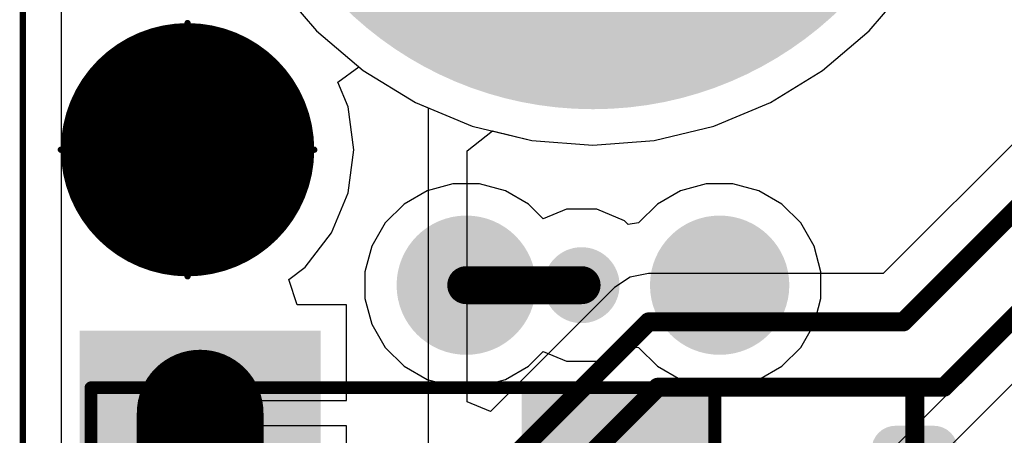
# Model space of a CAD drawing. Header units: inches. Extents: x 0 to 41, y 0 to 25.4.
# Tile 3 of 18: x 0 to 7.7, y 15.3 to 18.6. Entities that reach past the tile are written whole.
import ezdxf

# ---------------------------------------------------------------- set-up
doc = ezdxf.new("R2010")
doc.units = ezdxf.units.IN
for name, color, linetype in [('Board', 56, 'Continuous'), ('BOTTOM', 5, 'Continuous'), ('Bottom Solder', 6, 'Continuous'), ('TOP', 1, 'Continuous'), ('Top Assembly', 56, 'Continuous'), ('Top Solder', 216, 'Continuous'), ('Via Holes', 16, 'Continuous')]:
    doc.layers.add(name, color=color, linetype=linetype)

# ---------------------------------------------------------------- blocks, each defined once
blk = doc.blocks.new('F_____________1___F_________1_3376')
at = {"layer": 'TOP'}
h = blk.add_hatch(color=1, dxfattribs=at)
edge = h.paths.add_edge_path()
edge.add_arc((0, 0), 0.5, 0, 360)
at = {"layer": 'Top Solder'}
h = blk.add_hatch(color=216, dxfattribs=at)
edge = h.paths.add_edge_path()
edge.add_arc((0, 0), 1, 0, 360)
at = {"layer": 'TOP'}
for points, const_width in [([(0.5, 0, 1), (-0.5, 0, 1)], 1), ([(-0.75, 0, 1), (-0.25, 0, 1)], 0.5), ([(0.25, 0, 1), (0.75, 0, 1)], 0.5)]:
    blk.add_lwpolyline(points, format="xyb", close=True, dxfattribs=dict(at, const_width=const_width))
at = {"layer": 'Top Assembly', "const_width": 0.05}
for points in [[(0, 0), (0, 1)], [(0, 0), (-1, 0)], [(1, 0), (0, 0)], [(0, -1), (0, 0)]]:
    blk.add_lwpolyline(points, dxfattribs=at)
at = {"layer": 'Top Assembly'}
for points, const_width in [([(-0.0125, 1, 1), (0.0125, 1, 1)], 0.025), ([(0.5, 0, 1), (-0.5, 0, 1)], 0.05), ([(-1.0125, 0, 1), (-0.9875, 0, 1)], 0.025), ([(-0.5125, 0, 1), (-0.4875, 0, 1)], 0.025), ([(-0.0125, 0, 1), (0.0125, 0, 1)], 0.025), ([(-0.0125, 0, 1), (0.0125, 0, 1)], 0.025), ([(-0.0125, 0, 1), (0.0125, 0, 1)], 0.025), ([(-0.0125, 0, 1), (0.0125, 0, 1)], 0.025), ([(0.4875, 0, 1), (0.5125, 0, 1)], 0.025), ([(0.9875, 0, 1), (1.0125, 0, 1)], 0.025), ([(-0.0125, -1, 1), (0.0125, -1, 1)], 0.025)]:
    blk.add_lwpolyline(points, format="xyb", close=True, dxfattribs=dict(at, const_width=const_width))
blk = doc.blocks.new('RES_0402_3386')
at = {"layer": 'TOP'}
h = blk.add_hatch(color=1, dxfattribs=at)
edge = h.paths.add_edge_path()
edge.add_arc((-0.3403, -0.1498), 0.1402, 270, 360)
edge.add_line((-0.2, -0.1498), (-0.2, 0.1498))
edge.add_arc((-0.3403, 0.1498), 0.1402, 0, 90)
edge.add_line((-0.3403, 0.29), (-0.6098, 0.29))
edge.add_arc((-0.6098, 0.1498), 0.1402, 90, 180)
edge.add_line((-0.75, 0.1498), (-0.75, -0.1498))
edge.add_arc((-0.6098, -0.1498), 0.1402, 180, 270)
edge.add_line((-0.6098, -0.29), (-0.3403, -0.29))
h = blk.add_hatch(color=1, dxfattribs=at)
edge = h.paths.add_edge_path()
edge.add_arc((0.3403, 0.1498), 0.1402, 90, 180)
edge.add_line((0.2, 0.1498), (0.2, -0.1498))
edge.add_arc((0.3403, -0.1498), 0.1402, 180, 270)
edge.add_line((0.3403, -0.29), (0.6098, -0.29))
edge.add_arc((0.6098, -0.1498), 0.1402, 270, 360)
edge.add_line((0.75, -0.1498), (0.75, 0.1498))
edge.add_arc((0.6098, 0.1498), 0.1402, 0, 90)
edge.add_line((0.6098, 0.29), (0.3403, 0.29))
at = {"layer": 'Top Solder'}
h = blk.add_hatch(color=216, dxfattribs=at)
edge = h.paths.add_edge_path()
edge.add_arc((-0.3403, -0.1498), 0.1902, 270, 360)
edge.add_line((-0.15, -0.1498), (-0.15, 0.1498))
edge.add_arc((-0.3403, 0.1498), 0.1902, 0, 90)
edge.add_line((-0.3403, 0.34), (-0.6098, 0.34))
edge.add_arc((-0.6098, 0.1498), 0.1902, 90, 180)
edge.add_line((-0.8, 0.1498), (-0.8, -0.1498))
edge.add_arc((-0.6098, -0.1498), 0.1902, 180, 270)
edge.add_line((-0.6098, -0.34), (-0.3403, -0.34))
h = blk.add_hatch(color=216, dxfattribs=at)
edge = h.paths.add_edge_path()
edge.add_arc((0.3403, 0.1498), 0.1902, 90, 180)
edge.add_line((0.15, 0.1498), (0.15, -0.1498))
edge.add_arc((0.3403, -0.1498), 0.1902, 180, 270)
edge.add_line((0.3403, -0.34), (0.6098, -0.34))
edge.add_arc((0.6098, -0.1498), 0.1902, 270, 360)
edge.add_line((0.8, -0.1498), (0.8, 0.1498))
edge.add_arc((0.6098, 0.1498), 0.1902, 0, 90)
edge.add_line((0.6098, 0.34), (0.3403, 0.34))
at = {"layer": 'Top Assembly', "const_width": 0.1}
for points in [[(-0.53, -0.28), (-0.53, 0.28)], [(0.53, 0.28), (-0.53, 0.28)], [(0.53, -0.28), (0.53, 0.28)], [(0.53, -0.28), (-0.53, -0.28)]]:
    blk.add_lwpolyline(points, dxfattribs=at)
at = {"layer": 'Top Assembly', "const_width": 0.05}
for points in [[(-0.555, 0.28, 1), (-0.505, 0.28, 1)], [(-0.555, 0.28, 1), (-0.505, 0.28, 1)], [(0.505, 0.28, 1), (0.555, 0.28, 1)], [(0.505, 0.28, 1), (0.555, 0.28, 1)], [(-0.555, -0.28, 1), (-0.505, -0.28, 1)], [(-0.555, -0.28, 1), (-0.505, -0.28, 1)], [(0.505, -0.28, 1), (0.555, -0.28, 1)], [(0.505, -0.28, 1), (0.555, -0.28, 1)]]:
    blk.add_lwpolyline(points, format="xyb", close=True, dxfattribs=at)
blk = doc.blocks.new('SM04B_SRSS_TB_LF__SN__F_________1_3388')
at = {"layer": 'TOP'}
for points in [[(-3.4, 2.8375), (-2.2, 2.8375), (-2.2, 1.0375), (-3.4, 1.0375)], [(2.2, 2.8375), (3.4, 2.8375), (3.4, 1.0375), (2.2, 1.0375)], [(-1.8, -1.1625), (-1.2, -1.1625), (-1.2, -2.7125), (-1.8, -2.7125)], [(-0.8, -1.1625), (-0.2, -1.1625), (-0.2, -2.7125), (-0.8, -2.7125)], [(0.2, -1.1625), (0.8, -1.1625), (0.8, -2.7125), (0.2, -2.7125)], [(1.2, -1.1625), (1.8, -1.1625), (1.8, -2.7125), (1.2, -2.7125)]]:
    blk.add_hatch(color=1, dxfattribs=at).paths.add_polyline_path(points)
at = {"layer": 'Top Assembly'}
blk.add_hatch(color=56, dxfattribs=at).paths.add_polyline_path([(1.5, -2.125), (3, -2.125), (3, -0.6), (1.5, -0.6)])
at = {"layer": 'Top Solder'}
for points in [[(-3.45, 2.8875), (-2.15, 2.8875), (-2.15, 0.9875), (-3.45, 0.9875)], [(2.15, 2.8875), (3.45, 2.8875), (3.45, 0.9875), (2.15, 0.9875)], [(-1.85, -1.1125), (-1.15, -1.1125), (-1.15, -2.7625), (-1.85, -2.7625)], [(-0.85, -1.1125), (-0.15, -1.1125), (-0.15, -2.7625), (-0.85, -2.7625)], [(0.15, -1.1125), (0.85, -1.1125), (0.85, -2.7625), (0.15, -2.7625)], [(1.15, -1.1125), (1.85, -1.1125), (1.85, -2.7625), (1.15, -2.7625)]]:
    blk.add_hatch(color=216, dxfattribs=at).paths.add_polyline_path(points)
at = {"layer": 'Top Assembly', "const_width": 0.1}
for points in [[(-3, 2.8), (-3, -2.125)], [(-3, 2.8), (0.675, 2.8)], [(0.675, 2.8), (3, 2.8)], [(3, 2.8), (3, -2.125)], [(-3, -2.125), (0, -2.125)], [(3, -2.125), (0, -2.125)]]:
    blk.add_lwpolyline(points, dxfattribs=at)
at = {"layer": 'Top Assembly', "const_width": 0.05}
for points in [[(-3.025, 2.8, 1), (-2.975, 2.8, 1)], [(-3.025, 2.8, 1), (-2.975, 2.8, 1)], [(0.65, 2.8, 1), (0.7, 2.8, 1)], [(0.65, 2.8, 1), (0.7, 2.8, 1)], [(2.975, 2.8, 1), (3.025, 2.8, 1)], [(2.975, 2.8, 1), (3.025, 2.8, 1)], [(-3.025, -2.125, 1), (-2.975, -2.125, 1)], [(-3.025, -2.125, 1), (-2.975, -2.125, 1)], [(-0.025, -2.125, 1), (0.025, -2.125, 1)], [(-0.025, -2.125, 1), (0.025, -2.125, 1)], [(2.975, -2.125, 1), (3.025, -2.125, 1)], [(2.975, -2.125, 1), (3.025, -2.125, 1)]]:
    blk.add_lwpolyline(points, format="xyb", close=True, dxfattribs=at)
blk = doc.blocks.new('TP_1_00MM_B_3392')
at = {"layer": 'BOTTOM'}
h = blk.add_hatch(color=5, dxfattribs=at)
edge = h.paths.add_edge_path()
edge.add_arc((0, 0), 0.5, 0, 360)
at = {"layer": 'Bottom Solder'}
h = blk.add_hatch(color=6, dxfattribs=at)
edge = h.paths.add_edge_path()
edge.add_arc((0, 0), 0.55, 0, 360)
blk = doc.blocks.new('TP_1_00MM_B_3396')
at = {"layer": 'BOTTOM'}
h = blk.add_hatch(color=5, dxfattribs=at)
edge = h.paths.add_edge_path()
edge.add_arc((0, 0), 0.5, 0, 360)
at = {"layer": 'Bottom Solder'}
h = blk.add_hatch(color=6, dxfattribs=at)
edge = h.paths.add_edge_path()
edge.add_arc((0, 0), 0.55, 0, 360)

msp = doc.modelspace()

# ---------------------------------------------------------------- hatches: boundary and pattern name
at = {"layer": 'BOTTOM'}
h = msp.add_hatch(color=5, dxfattribs=at)
edge = h.paths.add_edge_path()
edge.add_arc((4.41, 16.49), 0.3, 0, 360)
at = {"layer": 'Bottom Solder'}
h = msp.add_hatch(color=6, dxfattribs=at)
edge = h.paths.add_edge_path()
edge.add_arc((4.5, 20.68), 2.8, 0, 360)
at = {"layer": 'TOP'}
h = msp.add_hatch(color=1, dxfattribs=at)
edge = h.paths.add_edge_path()
edge.add_arc((4.41, 16.49), 0.3, 0, 360)
at = {"layer": 'Top Solder'}
h = msp.add_hatch(color=216, dxfattribs=at)
edge = h.paths.add_edge_path()
edge.add_arc((4.5, 20.68), 2.8, 0, 360)
at = {"layer": 'Via Holes'}
h = msp.add_hatch(color=7, dxfattribs=at)
edge = h.paths.add_edge_path()
edge.add_arc((4.41, 16.49), 0.15, 0, 360)

# ---------------------------------------------------------------- linework, layer by layer
at = {"layer": 'Board', "const_width": 0.05}
msp.add_lwpolyline([(0, 4.5), (0, 20.86)], dxfattribs=at)
at = {"layer": 'BOTTOM'}
for p, q in [((0.3059, 4.5), (0.3059, 20.86)), ((2.0046, 18.867), (2.3189, 18.4989)), ((6.6811, 18.4989), (6.9954, 18.867)), ((2.3189, 18.4989), (2.687, 18.1846)), ((6.313, 18.1846), (6.6811, 18.4989)), ((2.687, 18.1846), (3.0997, 17.9317)), ((5.9004, 17.9317), (6.313, 18.1846)), ((3.0997, 17.9317), (3.5468, 17.7465)), ((5.4532, 17.7465), (5.9004, 17.9317)), ((3.5468, 17.7465), (4.0175, 17.6335)), ((4.9825, 17.6335), (5.4532, 17.7465)), ((9.3837, 17.7163), (6.1244, 14.457)), ((4.0175, 17.6335), (4.5, 17.5955)), ((4.5, 17.5955), (4.9825, 17.6335)), ((6.2694, 14.1694), (9.6, 17.5)), ((3.3947, 17.29), (3.1912, 17.2355)), ((3.6053, 17.29), (3.3947, 17.29)), ((3.8088, 17.2355), (3.6053, 17.29)), ((5.3947, 17.29), (5.1912, 17.2355)), ((5.6053, 17.29), (5.3947, 17.29)), ((5.8088, 17.2355), (5.6053, 17.29)), ((3.1912, 17.2355), (3.0088, 17.1302)), ((3.9912, 17.1302), (3.8088, 17.2355)), ((5.1912, 17.2355), (5.0088, 17.1302)), ((5.9912, 17.1302), (5.8088, 17.2355)), ((3.0088, 17.1302), (2.8599, 16.9812)), ((4.1073, 17.0141), (3.9912, 17.1302)), ((5.0088, 17.1302), (4.8599, 16.9812)), ((6.1402, 16.9812), (5.9912, 17.1302)), ((4.2906, 17.09), (4.1073, 17.0141)), ((4.5293, 17.09), (4.2906, 17.09)), ((4.7499, 16.9987), (4.5293, 17.09)), ((2.8599, 16.9812), (2.7545, 16.7988)), ((4.7781, 16.9705), (4.7499, 16.9987)), ((4.8599, 16.9812), (4.7781, 16.9705)), ((6.2455, 16.7988), (6.1402, 16.9812)), ((2.7545, 16.7988), (2.7, 16.5953)), ((6.3, 16.5953), (6.2455, 16.7988)), ((2.7, 16.5953), (2.7, 16.3847)), ((6.3, 16.3847), (6.3, 16.5953)), ((2.7, 16.3847), (2.7545, 16.1812)), ((6.2455, 16.1812), (6.3, 16.3847)), ((2.7545, 16.1812), (2.8599, 15.9988)), ((6.1402, 15.9988), (6.2455, 16.1812)), ((2.8599, 15.9988), (3.0088, 15.8499)), ((3.9912, 15.8499), (4.1073, 15.9659)), ((4.1073, 15.9659), (4.2906, 15.89)), ((4.5293, 15.89), (4.7499, 15.9814)), ((4.7499, 15.9814), (4.7781, 16.0096)), ((4.7781, 16.0096), (4.8599, 15.9988)), ((4.8599, 15.9988), (5.0088, 15.8499)), ((5.9912, 15.8499), (6.1402, 15.9988)), ((4.2906, 15.89), (4.5293, 15.89)), ((3.0088, 15.8499), (3.1912, 15.7445)), ((3.8088, 15.7445), (3.9912, 15.8499)), ((5.0088, 15.8499), (5.1912, 15.7445)), ((5.8088, 15.7445), (5.9912, 15.8499)), ((3.1912, 15.7445), (3.3947, 15.69)), ((3.6053, 15.69), (3.8088, 15.7445)), ((5.1912, 15.7445), (5.3947, 15.69)), ((5.6053, 15.69), (5.8088, 15.7445)), ((3.3947, 15.69), (3.6053, 15.69)), ((5.3947, 15.69), (5.6053, 15.69))]:
    msp.add_line(p, q, dxfattribs=at)
at = {"layer": 'BOTTOM', "const_width": 0.3}
msp.add_lwpolyline([(3.5, 16.49), (4.41, 16.49)], dxfattribs=at)
at = {"layer": 'BOTTOM', "const_width": 0.15}
for points in [[(3.425, 16.49, 1), (3.575, 16.49, 1)], [(4.335, 16.49, 1), (4.485, 16.49, 1)]]:
    msp.add_lwpolyline(points, format="xyb", close=True, dxfattribs=at)
at = {"layer": 'TOP'}
for p, q in [((9.7789, 19.5704), (6.7909, 16.5823)), ((6.6811, 18.4989), (6.9954, 18.867)), ((6.313, 18.1846), (6.6811, 18.4989)), ((2.4864, 18.0929), (2.6528, 18.2138)), ((2.6528, 18.2138), (2.687, 18.1846)), ((2.687, 18.1846), (3.0997, 17.9317)), ((5.9004, 17.9317), (6.313, 18.1846)), ((2.5665, 17.8994), (2.4864, 18.0929)), ((2.6112, 17.56), (2.5665, 17.8994)), ((3.0997, 17.9317), (3.2, 17.8901)), ((3.2, 17.8901), (3.2, 15.0012)), ((5.4532, 17.7465), (5.9004, 17.9317)), ((4.9825, 17.6335), (5.4532, 17.7465)), ((3.5059, 17.5506), (3.7059, 17.7083)), ((3.7059, 17.7083), (4.0175, 17.6335)), ((4.0175, 17.6335), (4.5, 17.5955)), ((4.5, 17.5955), (4.9825, 17.6335)), ((2.5665, 17.2207), (2.6112, 17.56)), ((3.5059, 15.5684), (3.5059, 17.5506)), ((2.4355, 16.9044), (2.5665, 17.2207)), ((2.2272, 16.6329), (2.4355, 16.9044)), ((2.0983, 16.534), (2.2272, 16.6329)), ((4.9395, 16.5823), (4.7932, 16.5532)), ((6.7909, 16.5823), (4.9395, 16.5823)), ((2.1662, 16.334), (2.0983, 16.534)), ((4.7932, 16.5532), (4.6692, 16.4704)), ((4.6692, 16.4704), (3.6907, 15.4919)), ((2.5535, 16.334), (2.1662, 16.334)), ((2.5535, 15.58), (2.5535, 16.334)), ((1.3995, 15.48), (1.3995, 15.58)), ((1.3995, 15.58), (2.5535, 15.58)), ((3.6907, 15.4919), (3.5059, 15.5684)), ((1.2995, 14.626), (1.2995, 15.48)), ((1.2995, 15.48), (1.3995, 15.48)), ((2.5535, 15.38), (1.4995, 15.38)), ((1.4995, 15.38), (1.4995, 14.626)), ((2.5535, 14.626), (2.5535, 15.38))]:
    msp.add_line(p, q, dxfattribs=at)
for points, const_width in [([(6.9493, 16.2), (10.0493, 19.3)], 0.15), ([(7.2706, 15.6837), (10.4869, 18.9)], 0.15), ([(3.4482, 14.7087), (4.9395, 16.2)], 0.15), ([(4.9395, 16.2), (6.9493, 16.2)], 0.15), ([(1.3995, 13.4995), (1.3995, 15.48)], 1), ([(3.9, 14.5727), (5.011, 15.6837)], 0.15), ([(5.011, 15.6837), (7, 15.6837)], 0.15), ([(7, 15.6837), (7.2706, 15.6837)], 0.15), ([(7, 15.6837), (7.0394, 15.6443)], 0.15), ([(7.0394, 15.055), (7.0394, 15.6443)], 0.15)]:
    msp.add_lwpolyline(points, dxfattribs=dict(at, const_width=const_width))
for points, const_width in [([(4.902, 16.2, 1), (4.977, 16.2, 1)], 0.075), ([(4.902, 16.2, 1), (4.977, 16.2, 1)], 0.075), ([(6.9118, 16.2, 1), (6.9868, 16.2, 1)], 0.075), ([(6.9118, 16.2, 1), (6.9868, 16.2, 1)], 0.075), ([(1.1495, 15.48, 1), (1.6495, 15.48, 1)], 0.5), ([(4.9735, 15.6837, 1), (5.0485, 15.6837, 1)], 0.075), ([(4.9735, 15.6837, 1), (5.0485, 15.6837, 1)], 0.075), ([(6.9625, 15.6837, 1), (7.0375, 15.6837, 1)], 0.075), ([(6.9625, 15.6837, 1), (7.0375, 15.6837, 1)], 0.075), ([(6.9625, 15.6837, 1), (7.0375, 15.6837, 1)], 0.075), ([(7.0019, 15.6443, 1), (7.0769, 15.6443, 1)], 0.075), ([(7.0019, 15.6443, 1), (7.0769, 15.6443, 1)], 0.075), ([(7.2331, 15.6837, 1), (7.3081, 15.6837, 1)], 0.075), ([(7.2331, 15.6837, 1), (7.3081, 15.6837, 1)], 0.075)]:
    msp.add_lwpolyline(points, format="xyb", close=True, dxfattribs=dict(at, const_width=const_width))

# ---------------------------------------------------------------- block references
for name, p, rotation in [('F_____________1___F_________1_3376', (1.3, 17.56), 270), ('TP_1_00MM_B_3392', (3.5, 16.49), 90), ('SM04B_SRSS_TB_LF__SN__F_________1_3388', (3.337, 12.68), 90), ('RES_0402_3386', (7.0394, 14.58), 270)]:
    msp.add_blockref(name, p, dxfattribs=dict(rotation=rotation))
msp.add_blockref('TP_1_00MM_B_3396', (5.5, 16.49))

doc.saveas('drawing.dxf')
